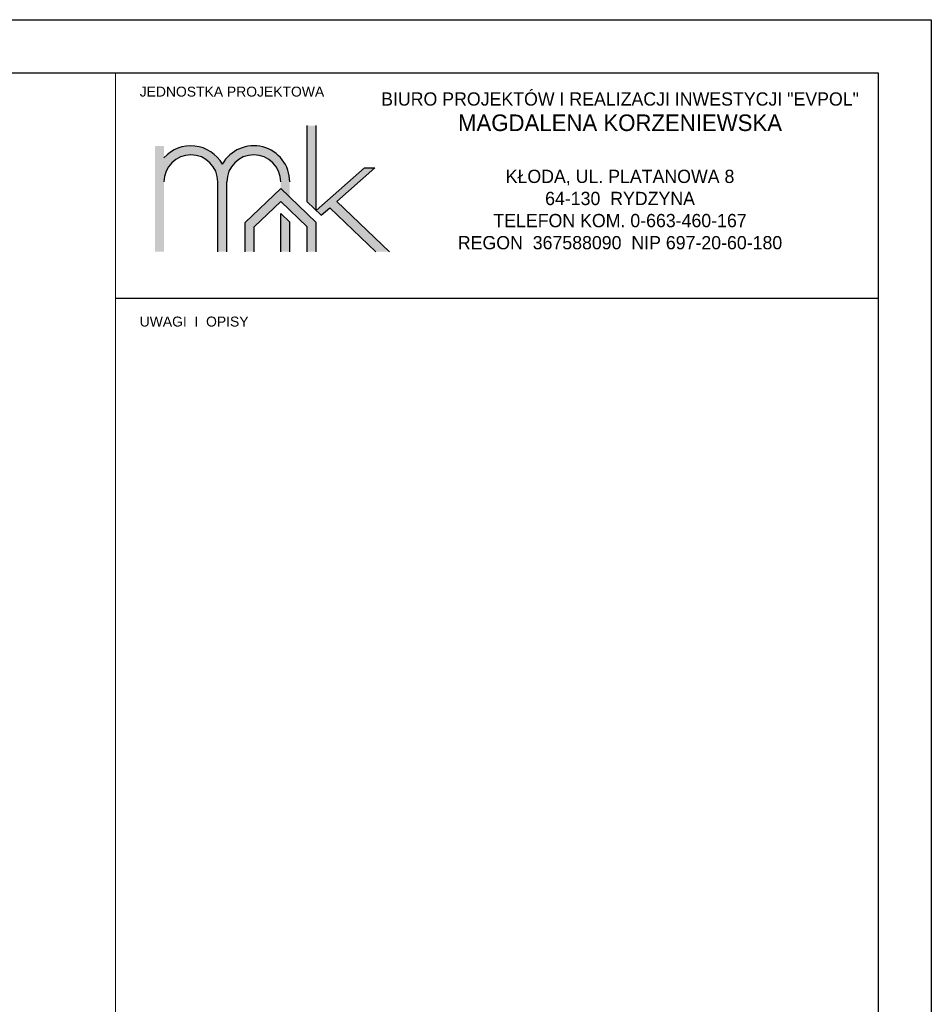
# Model space of a CAD drawing. Header units: millimetres. Extents: x 79929 to 85056, y -17684 to -14714.
# Tile 6 of 6: x 82755 to 84129, y -16199 to -14714. Entities that reach past the tile are written whole.
import ezdxf

# ---------------------------------------------------------------- set-up
doc = ezdxf.new("R2010")
doc.units = ezdxf.units.MM
doc.header["$LTSCALE"] = 100
doc.header["$MEASUREMENT"] = 0
for name, color, linetype in [('! OPISY', 4, 'Continuous'), ('! wymiarowanie', 1, 'Continuous'), ('Warstwa4', 4, 'Continuous')]:
    doc.layers.add(name, color=color, linetype=linetype)
doc.layers.add('RAMKA I OPISY', color=4, linetype='Continuous', lineweight=18)
doc.styles.add('styl3', font='txt.shx', dxfattribs={"height": 100})

msp = doc.modelspace()

# ---------------------------------------------------------------- hatches: boundary and pattern name
h = msp.add_hatch(color=256)
h.paths.add_polyline_path([(82958.5, -15064.3), (82958.5, -14904.5), (82972.1, -14904.5), (82972.1, -14922.7, -0.517199), (83060.2, -14932.4, -0.773907), (83161.9, -14958.7), (83161.9, -14981.8), (83148.2, -14968.7), (83148.2, -14958.7, 1), (83067, -14958.7), (83067, -15064.3), (83053.4, -15064.3), (83053.4, -14958.7, 1), (82972.1, -14958.7), (82972.1, -15064.3)])
h.paths.add_polyline_path([(83209.4, -15009.2), (83222.2, -14997.9), (83291.6, -15064.3), (83312.3, -15064.3), (83232.9, -14988.3), (83290.1, -14937.5), (83274.4, -14937.5), (83201.9, -15002)])
h.paths.add_polyline_path([(83188.2, -14873.8), (83188.2, -14988.9), (83201.9, -15002), (83201.9, -14873.8)])
h.paths.add_polyline_path([(83148.2, -15064.3), (83148.2, -15006.6), (83161.9, -15019.6), (83161.9, -15064.3)])
msp.add_hatch(color=132).paths.add_polyline_path([(83094.6, -15064.3), (83094.6, -15020), (83148.2, -14968.7), (83161.9, -14981.8), (83201.9, -15020), (83201.9, -15064.3), (83188.2, -15064.3), (83188.2, -15026.8), (83148.2, -14988.5), (83108.3, -15026.8), (83108.3, -15064.3)])

# ---------------------------------------------------------------- linework, layer by layer
at = {"layer": '! wymiarowanie', "color": 4}
msp.add_lwpolyline([(80159.2, -14794.2), (84049.2, -14794.2), (84049.2, -17604.2), (80159.2, -17604.2)], close=True, dxfattribs=at)
msp.add_lwpolyline([(80159.2, -14794.2), (84049.2, -14794.2), (84049.2, -17604.2), (80159.2, -17604.2)], close=True, dxfattribs=at)
for p, q in [((83188.2, -14988.9), (83188.2, -14873.8)), ((83201.9, -15002), (83201.9, -14873.8)), ((83201.9, -15002), (83274.4, -14937.5)), ((83232.9, -14988.3), (83290.1, -14937.5)), ((83274.4, -14937.5), (83290.1, -14937.5)), ((83053.4, -15064.3), (83053.4, -14958.7)), ((83067, -15064.3), (83067, -14958.7)), ((83188.2, -14988.9), (83209.4, -15009.2)), ((83209.4, -15009.2), (83222.2, -14997.9)), ((83222.2, -14997.9), (83291.6, -15064.3)), ((83232.9, -14988.3), (83312.3, -15064.3)), ((83148.2, -15006.6), (83161.9, -15019.6)), ((83148.2, -15064.3), (83148.2, -15006.6)), ((83161.9, -15064.3), (83161.9, -15019.6))]:
    msp.add_line(p, q)
at = {"color": 132}
for p, q in [((83148.2, -14968.7), (83094.6, -15020)), ((83148.2, -14968.7), (83201.9, -15020)), ((83148.2, -14988.5), (83108.3, -15026.8)), ((83148.2, -14988.5), (83188.2, -15026.8)), ((83094.6, -15064.3), (83094.6, -15020)), ((83108.3, -15064.3), (83108.3, -15026.8)), ((83188.2, -15064.3), (83188.2, -15026.8)), ((83201.9, -15064.3), (83201.9, -15020))]:
    msp.add_line(p, q, dxfattribs=at)
for centre, radius, start, end in [((83012.8, -14958.7), 54.3, 29.0539, 138.4457), ((83107.6, -14958.7), 54.3, 0, 150.9461), ((83012.8, -14958.7), 40.6, 0, 180), ((83107.6, -14958.7), 40.6, 0, 180)]:
    msp.add_arc(centre, radius, start, end)
at = {"layer": 'RAMKA I OPISY'}
msp.add_lwpolyline([(84049.2, -14794.2), (82899.2, -14794.2), (82899.2, -17604.2), (84049.2, -17604.2)], close=True, dxfattribs=at)
at = {"layer": 'Warstwa4'}
msp.add_line((82899.2, -15134.2), (84049.2, -15134.2), dxfattribs=at)
msp.add_lwpolyline([(79929.2, -14714.2), (84129.2, -14714.2), (84129.2, -17684.2), (79929.2, -17684.2)], close=True, dxfattribs=at)
msp.add_lwpolyline([(79929.2, -14714.2), (84129.2, -14714.2), (84129.2, -17684.2), (79929.2, -17684.2)], close=True, dxfattribs=at)

# ---------------------------------------------------------------- texts
at = {"layer": '! OPISY', "insert": (82935.6, -14815.2), "char_height": 15, "width": 470.46, "attachment_point": 1, "style": 'styl3'}
msp.add_mtext('{\\fArial CE|b0|i0|c238|p34;JEDNOSTKA PROJEKTOWA}', dxfattribs=at)
at = {"layer": '! OPISY', "insert": (83161.4, -14823.8), "char_height": 25, "width": 996.954, "attachment_point": 1}
msp.add_mtext('\\pxqc;{\\fEras Light ITC|b0|i0|c0|p34;\\H0.8x;BIURO PROJEKTÓW I REALIZACJI INWESTYCJI "EVPOL"\\P\\fEras Medium ITC|b0|i0|c0|p34;\\H1.25x;MAGDALENA KORZENIEWSKA\\P\\fEras Light ITC|b1|i0|c0|p34;\\P\\fEras Light ITC|b0|i0|c0|p34;\\H0.8x;KŁODA, UL. PLATANOWA 8\\P64-130  RYDZYNA\\PTELEFON KOM. 0-663-460-167\\PREGON  367588090  NIP 697-20-60-180}', dxfattribs=at)
at = {"layer": 'RAMKA I OPISY', "char_height": 15, "width": 470.46, "attachment_point": 1, "style": 'styl3'}
for s, insert in [('{\\fArial CE|b0|i0|c238|p34;JEDNOSTKA PROJEKTOWA}', (82935.6, -14815.2)), ('{\\fArial|b0|i0|c238|p34;UWAGI  I  OPISY}', (82935.6, -15162))]:
    msp.add_mtext(s, dxfattribs=dict(at, insert=insert))

doc.saveas('drawing.dxf')
